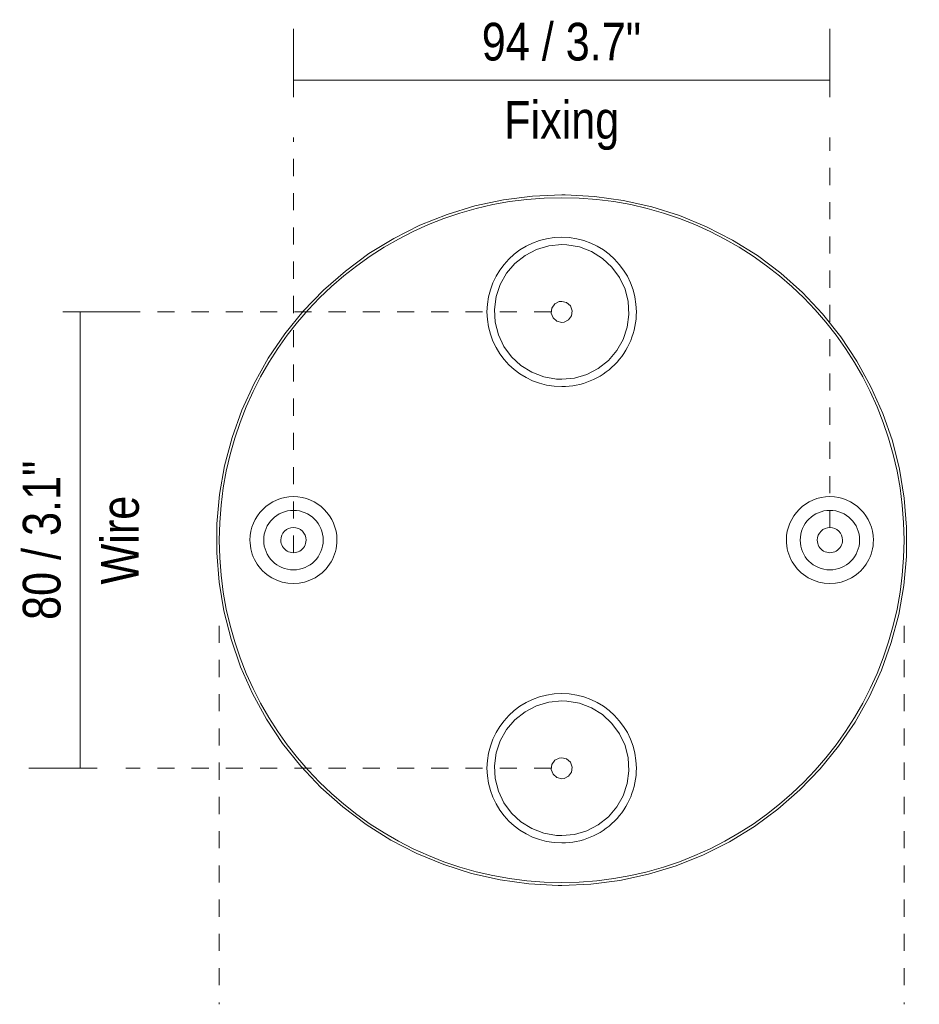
# Model space of a CAD drawing. Header units: millimetres. Extents: x -3130 to -2280, y -731 to 6598.
# Tile 4 of 4: x -2438 to -2280, y 6425 to 6598. Entities that reach past the tile are written whole.
import ezdxf

# ---------------------------------------------------------------- set-up
doc = ezdxf.new("R2010")
doc.units = ezdxf.units.MM
doc.linetypes.add('Dash', pattern=[6, 3, -3])
doc.layers.add('A-ANNO-DIMS', color=7, linetype='Dash', lineweight=9, true_color=0xd2d2d2)
doc.layers.add('A-ANNO-DIMS-3', color=7, linetype='Continuous', lineweight=9)
doc.layers.add('E-LITE-EQPM', color=7, linetype='Continuous', lineweight=20)
doc.styles.add('Arial Narrow', font='ARIALN.TTF', dxfattribs={"height": 6.6})
doc.dimstyles.new('FARO_-_2_2mm_Arial_Narrow_mm_Inch_Left', dxfattribs={"dimscale": 304.8, "dimtxt": 6.754644, "dimasz": 0, "dimexe": 0.029528, "dimexo": 0.0625, "dimgap": 0.004921, "dimtad": 1, "dimdec": 0, "dimzin": 0, "dimdsep": 46, "dimtxsty": 'Arial Narrow', "dimblk1": 'NONE', "dimblk2": 'NONE', "dimsah": 1, "dimcen": 0.09, "dimadec": 0, "dimazin": 0, "dimtfac": 1, "dimtdec": 4, "dimtix": 1, "dimtmove": 0, "dimatfit": 3, "dimfxl": 0.009843, "dimfxlon": 1, "dimtvp": 1, "dimtolj": 1, "dimtzin": 0, "dimarcsym": 2})

# ---------------------------------------------------------------- blocks, each defined once
blk = doc.blocks.new('CEILING - 71741 KILA Dark grey ceiling lamp smoked-471754-Planta_PDF Copy 1')
at = {"layer": 'E-LITE-EQPM', "flags": 128}
for points in [[(0, -60.5), (-5.11, -60.28), (-10.19, -59.63), (-15.2, -58.56), (-20.09, -57.07), (-24.84, -55.16), (-29.42, -52.86), (-33.78, -50.19), (-37.9, -47.15), (-41.75, -43.78), (-45.31, -40.09), (-48.53, -36.12), (-51.41, -31.89), (-53.92, -27.43), (-56.05, -22.77), (-57.77, -17.95), (-59.08, -13.01), (-59.97, -7.96), (-60.43, -2.87), (-60.46, 2.25), (-60.05, 7.36), (-59.21, 12.41), (-57.95, 17.37), (-56.28, 22.2), (-54.2, 26.88), (-51.73, 31.37), (-48.9, 35.63), (-45.71, 39.63), (-42.2, 43.36), (-38.38, 46.77), (-34.29, 49.84), (-29.95, 52.56), (-25.4, 54.91), (-20.67, 56.86), (-15.79, 58.4), (-10.8, 59.53), (-5.73, 60.23), (-0.61, 60.5), (0, 60.5)], [(0, 60.5), (5.11, 60.28), (10.19, 59.63), (15.2, 58.56), (20.09, 57.07), (24.84, 55.16), (29.42, 52.86), (33.78, 50.19), (37.9, 47.15), (41.75, 43.78), (45.31, 40.09), (48.53, 36.12), (51.41, 31.89), (53.92, 27.43), (56.05, 22.77), (57.77, 17.95), (59.08, 13.01), (59.97, 7.96), (60.43, 2.87), (60.46, -2.25), (60.05, -7.36), (59.21, -12.41), (57.95, -17.37), (56.28, -22.2), (54.2, -26.88), (51.73, -31.37), (48.9, -35.63), (45.71, -39.63), (42.2, -43.36), (38.38, -46.77), (34.29, -49.84), (29.95, -52.56), (25.4, -54.91), (20.67, -56.86), (15.79, -58.4), (10.8, -59.53), (5.73, -60.23), (0.61, -60.5), (0, -60.5)], [(0, 28.18), (-2.25, 28.4), (-4.41, 29.04), (-6.42, 30.08), (-8.19, 31.48), (-9.65, 33.2), (-10.77, 35.16), (-11.49, 37.3), (-11.79, 39.54), (-11.66, 41.79), (-11.1, 43.98), (-10.14, 46.02), (-8.8, 47.84), (-7.14, 49.37), (-5.22, 50.56), (-3.11, 51.36), (-0.89, 51.75), (0, 51.78)], [(0, 51.78), (2.25, 51.57), (4.41, 50.93), (6.42, 49.88), (8.19, 48.48), (9.65, 46.77), (10.77, 44.8), (11.49, 42.66), (11.79, 40.43), (11.66, 38.17), (11.1, 35.98), (10.14, 33.94), (8.8, 32.12), (7.14, 30.59), (5.22, 29.4), (3.11, 28.6), (0.89, 28.22), (0, 28.18)], [(0, 41.83), (-0.86, 41.61), (-1.52, 41.02), (-1.83, 40.2), (-1.72, 39.32), (-1.21, 38.59), (-0.42, 38.19), (0, 38.14)], [(0, 38.14), (0.86, 38.35), (1.52, 38.94), (1.83, 39.77), (1.72, 40.65), (1.21, 41.37), (0.42, 41.78), (0, 41.83)], [(0, -51.78), (-2.25, -51.57), (-4.41, -50.93), (-6.42, -49.88), (-8.19, -48.48), (-9.65, -46.77), (-10.77, -44.8), (-11.49, -42.66), (-11.79, -40.43), (-11.66, -38.17), (-11.1, -35.98), (-10.14, -33.94), (-8.8, -32.12), (-7.14, -30.59), (-5.22, -29.4), (-3.11, -28.6), (-0.89, -28.22), (0, -28.18)], [(0, -28.18), (2.25, -28.4), (4.41, -29.04), (6.42, -30.08), (8.19, -31.48), (9.65, -33.2), (10.77, -35.16), (11.49, -37.3), (11.79, -39.54), (11.66, -41.79), (11.1, -43.98), (10.14, -46.02), (8.8, -47.84), (7.14, -49.37), (5.22, -50.56), (3.11, -51.36), (0.89, -51.75), (0, -51.78)], [(0, -38.14), (-0.86, -38.35), (-1.52, -38.94), (-1.83, -39.77), (-1.72, -40.65), (-1.21, -41.37), (-0.42, -41.78), (0, -41.83)], [(0, -41.83), (0.86, -41.61), (1.52, -41.02), (1.83, -40.2), (1.72, -39.32), (1.21, -38.59), (0.42, -38.19), (0, -38.14)]]:
    blk.add_lwpolyline(points, dxfattribs=at)
at = {"layer": 'E-LITE-EQPM'}
for centre, radius, start, end in [((0, 0), 60, 90, 270), ((0, 0), 60, 270, 90), ((0, 39.98), 13.09, 90, 180), ((0, 39.98), 13.09, 360, 90), ((0, 39.98), 13.09, 180, 270), ((0, 39.98), 13.09, 270, 360), ((-47.01, 0), 7.62, 360, 180), ((47.01, 0), 7.62, 360, 180), ((-47.01, 0), 5.21, 0, 180), ((47.01, 0), 5.21, 0, 180), ((-47.01, 0), 2.21, 360, 180), ((47.01, 0), 2.21, 360, 180), ((-47.01, 0), 5.21, 180, 0), ((47.01, 0), 5.21, 180, 0), ((-47.01, 0), 7.62, 180, 360), ((-47.01, 0), 2.21, 180, 360), ((47.01, 0), 7.62, 180, 360), ((47.01, 0), 2.21, 180, 360), ((0, -39.98), 13.09, 90, 180), ((0, -39.98), 13.09, 360, 90), ((0, -39.98), 13.09, 180, 270), ((0, -39.98), 13.09, 270, 360)]:
    blk.add_arc(centre, radius, start, end, dxfattribs=at)
blk = doc.blocks.new('DIMBLOCK6-Planta_PDF Copy 1')
at = {"layer": 'A-ANNO-DIMS-3', "color": 251, "true_color": 0x5b5b5b}
for p, q in [((-2427.14, 6546.71), (-2430.14, 6546.71)), ((-2427.47, 6546.71), (-2418.14, 6546.71)), ((-2427.14, 6546.71), (-2427.14, 6466.75)), ((-2424.14, 6466.75), (-2436.14, 6466.75)), ((-2427.14, 6466.75), (-2424.14, 6466.75))]:
    blk.add_line(p, q, dxfattribs=at)
at = {"layer": 'A-ANNO-DIMS-3', "color": 0, "char_height": 6.6, "attachment_point": 1, "rotation": 90, "line_spacing_factor": 0.974696, "style": 'Arial Narrow'}
for s, insert, width in [('Wire', (-2423.44, 6498.96), 18.6557), ('80 / 3.1"', (-2437.17, 6492.74), 33.5802)]:
    blk.add_mtext(s, dxfattribs=dict(at, insert=insert, width=width))
blk = doc.blocks.new('_None')
blk = doc.blocks.new('DIMBLOCK7-Planta_PDF Copy 1')
at = {"layer": 'A-ANNO-DIMS-3', "color": 251, "true_color": 0x5b5b5b}
for p, q in [((-2389.75, 6587.01), (-2389.75, 6596.34)), ((-2295.72, 6587.01), (-2295.72, 6596.34)), ((-2389.75, 6587.34), (-2295.72, 6587.34)), ((-2389.75, 6587.34), (-2389.75, 6584.34)), ((-2295.72, 6587.34), (-2295.72, 6584.34))]:
    blk.add_line(p, q, dxfattribs=at)
at = {"layer": 'A-ANNO-DIMS-3', "color": 0, "char_height": 6.6, "attachment_point": 1, "line_spacing_factor": 0.974696, "style": 'Arial Narrow'}
for s, insert, width in [('94 / 3.7"', (-2356.73, 6597.37), 33.5802), ('Fixing', (-2352.81, 6583.65), 24.1881)]:
    blk.add_mtext(s, dxfattribs=dict(at, insert=insert, width=width))

msp = doc.modelspace()

# ---------------------------------------------------------------- linework, layer by layer
at = {"layer": 'A-ANNO-DIMS'}
for p, q in [((-2389.75, 6504.52), (-2389.75, 6577.3)), ((-2295.72, 6508.95), (-2295.72, 6577.3)), ((-2344.58, 6546.71), (-2419.12, 6546.71)), ((-2402.73, 6491.73), (-2402.73, 6425.39)), ((-2282.73, 6491.73), (-2282.73, 6425.39)), ((-2344.58, 6466.75), (-2419.12, 6466.75))]:
    msp.add_line(p, q, dxfattribs=at)

# ---------------------------------------------------------------- block references
at = {"layer": 'E-LITE-EQPM', "extrusion": (0, 0, -1), "rotation": 180}
msp.add_blockref('CEILING - 71741 KILA Dark grey ceiling lamp smoked-471754-Planta_PDF Copy 1', (2342.73, 6506.73), dxfattribs=at)

# ---------------------------------------------------------------- dimensions: what is measured, and where the dimension line sits
at = {"layer": 'A-ANNO-DIMS', "color": 251, "linetype": 'Continuous', "true_color": 0x5b5b5b}
dim = msp.add_linear_dim(base=(-2295.72, 6587.34), p1=(-2389.75, 6584.34), p2=(-2295.72, 6584.34), text='<>\\XFixing', dimstyle='FARO_-_2_2mm_Arial_Narrow_mm_Inch_Left', override={"dimpost": '<>', "dimfxl": 94.026108}, dxfattribs=at)
dim.commit()
dim.dimension.update_dxf_attribs({"geometry": 'DIMBLOCK7-Planta_PDF Copy 1', "text_midpoint": (-2342.73, 6587.34)})
dim = msp.add_linear_dim(base=(-2427.14, 6466.75), p1=(-2430.14, 6546.71), p2=(-2424.14, 6466.75), angle=90, text='<>\\XWire', dimstyle='FARO_-_2_2mm_Arial_Narrow_mm_Inch_Left', override={"dimpost": '<>', "dimfxl": 80.188395}, dxfattribs=at)
dim.commit()
dim.dimension.update_dxf_attribs({"geometry": 'DIMBLOCK6-Planta_PDF Copy 1', "text_midpoint": (-2427.14, 6506.73)})

doc.saveas('drawing.dxf')
